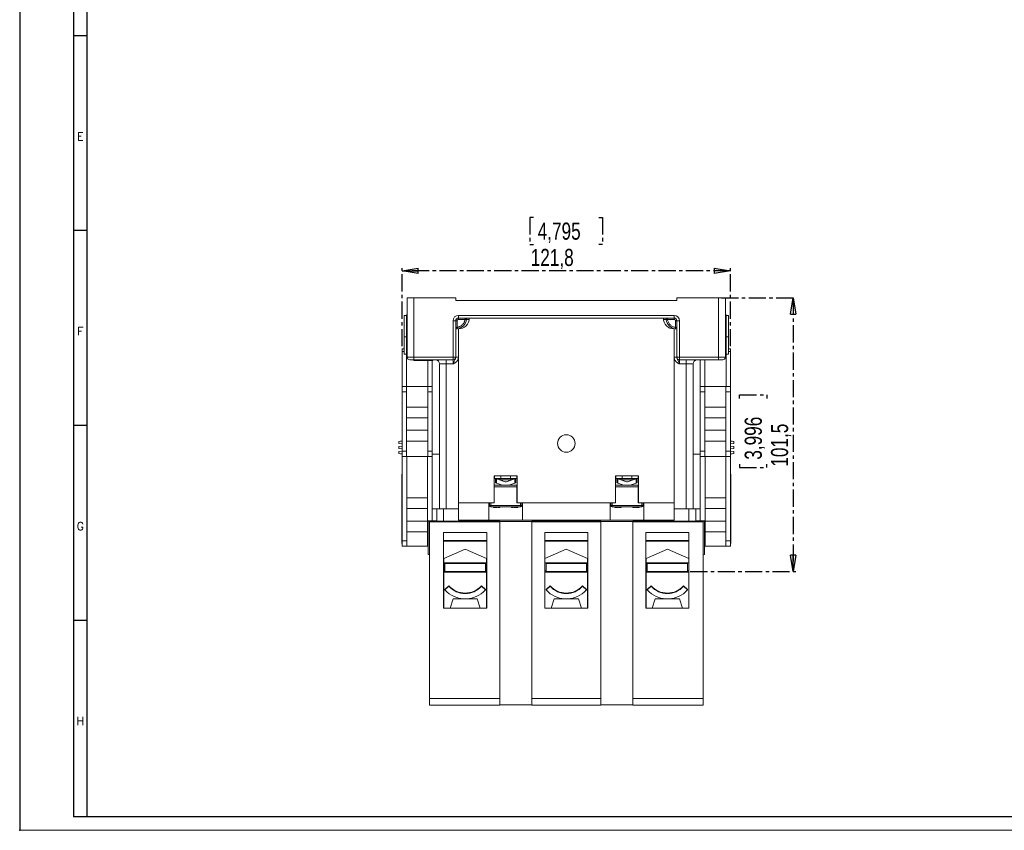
# Model space of a CAD drawing. Header units: millimetres. Extents: x 0 to 841, y 0 to 594.
# Tile 1 of 11: x 0 to 365, y 0 to 301. Entities that reach past the tile are written whole.
import ezdxf

# ---------------------------------------------------------------- set-up
doc = ezdxf.new("R2010")
doc.units = ezdxf.units.MM
doc.header["$PDSIZE"] = -1
doc.linetypes.add('CENTER', pattern=[10.16, 6.35, -1.27, 1.27, -1.27])
doc.layers.add('CENTRO', color=7, linetype='CENTER')
doc.layers.add('FORMATO', color=7, linetype='Continuous')
doc.styles.add('SLDTEXTSTYLE0', font='ROMANS')
doc.styles.add('SLDTEXTSTYLE3', font='TXT', dxfattribs={"width": 0.75})
doc.dimstyles.new('SLDDIMSTYLE0', dxfattribs={"dimtxt": 6.35, "dimasz": 6, "dimexe": 0, "dimexo": 0.0625, "dimgap": 1.5875, "dimtad": 1, "dimdec": 1, "dimrnd": 1e-09, "dimzin": 12, "dimdsep": 46, "dimtxsty": 'SLDTEXTSTYLE3', "dimblk1": 'CLOSED', "dimblk2": 'CLOSED', "dimsah": 1, "dimcen": 0.09, "dimadec": 0, "dimazin": 3, "dimtfac": 1, "dimtdec": 1, "dimtofl": 0, "dimtmove": 0, "dimatfit": 3, "dimldrblk": 'CLOSED', "dimfxl": 0, "dimfrac": 2, "dimtolj": 1, "dimtzin": 12, "dimarcsym": 0})

# ---------------------------------------------------------------- blocks, each defined once
blk = doc.blocks.new('_CLOSED')
at = {"color": 0, "linetype": 'ByBlock', "lineweight": -2}
for p, q in [((-1, 0.166667), (0, 0)), ((-1, 0.166667), (-1, -0.166667)), ((0, 0), (-1, -0.166667)), ((0, 0), (-1, 0))]:
    blk.add_line(p, q, dxfattribs=at)
blk = doc.blocks.new('_D_4')
at = {"layer": 'CENTRO'}
for p, q in [((190.49, 227.38), (189.2, 227.38)), ((189.2, 227.38), (189.2, 217.29)), ((214.82, 227.38), (216.1, 227.38)), ((216.1, 227.38), (216.1, 217.29)), ((189.2, 217.29), (190.49, 217.29)), ((216.1, 217.29), (214.82, 217.29)), ((141.81, 179.63), (141.81, 208.53)), ((263.61, 179.63), (263.61, 208.53)), ((263.61, 207.53), (141.81, 207.53))]:
    blk.add_line(p, q, dxfattribs=at)
at = {"layer": 'CENTRO', "xscale": 6, "yscale": 6, "rotation": 180.0000000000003}
blk.add_blockref('_CLOSED', (141.81, 207.53, -5.67), dxfattribs=at)
at = {"layer": 'CENTRO', "xscale": 6, "yscale": 6}
blk.add_blockref('_CLOSED', (263.61, 207.53, -5.67), dxfattribs=at)
at = {"layer": 'CENTRO', "char_height": 6.35, "attachment_point": 1, "style": 'SLDTEXTSTYLE3'}
for s, insert in [('4,795', (192.1, 225.47, -5.67)), ('121,8', (189.52, 215.72, -5.67))]:
    blk.add_mtext(s, dxfattribs=dict(at, insert=insert))
blk = doc.blocks.new('_D_5')
at = {"layer": 'CENTRO'}
for p, q in [((260.21, 197.53), (287.81, 197.53)), ((286.81, 197.53), (286.81, 96.03)), ((266.96, 160.21), (266.96, 161.5)), ((266.96, 161.5), (277.05, 161.5)), ((277.05, 161.5), (277.05, 160.21)), ((266.96, 135.89), (266.96, 134.6)), ((277.05, 134.6), (277.05, 135.89)), ((266.96, 134.6), (277.05, 134.6)), ((248.71, 96.03), (287.81, 96.03))]:
    blk.add_line(p, q, dxfattribs=at)
at = {"layer": 'CENTRO', "xscale": 6, "yscale": 6}
for p, rotation in [((286.81, 197.53, -5.67), 90.0000000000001), ((286.81, 96.03, -5.67), 270.0000000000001)]:
    blk.add_blockref('_CLOSED', p, dxfattribs=dict(at, rotation=rotation))
at = {"layer": 'CENTRO', "char_height": 6.35, "attachment_point": 1, "rotation": 90, "style": 'SLDTEXTSTYLE3'}
for s, insert in [('3,996', (268.87, 137.5, -5.67)), ('101,5', (278.62, 134.92, -5.67))]:
    blk.add_mtext(s, dxfattribs=dict(at, insert=insert))

msp = doc.modelspace()

# ---------------------------------------------------------------- linework, layer by layer
at = {"color": 7, "linetype": 'Continuous', "lineweight": 15}
for p, q in [((143.71, 175.53), (143.71, 197.53)), ((146.21, 197.53), (143.71, 197.53)), ((146.21, 175.53), (146.21, 197.53)), ((161.71, 197.53), (146.21, 197.53)), ((161.71, 196.53), (161.71, 197.53)), ((243.71, 196.53), (243.71, 197.53)), ((243.71, 197.53), (259.21, 197.53)), ((259.21, 197.53), (259.21, 175.53)), ((261.71, 197.53), (259.21, 197.53)), ((261.71, 197.53), (261.71, 175.53)), ((161.71, 196.53), (243.71, 196.53)), ((142.58, 190.98), (142.58, 183.1)), ((142.58, 190.98), (143.48, 190.98)), ((143.71, 191.23), (143.48, 191.23)), ((143.48, 191.23), (143.48, 184.03)), ((162.71, 191.03), (242.71, 191.03)), ((162.71, 191.03), (162.71, 190.03)), ((162.71, 190.03), (166.71, 190.03)), ((162.71, 189.53), (162.71, 190.03)), ((238.71, 190.03), (166.71, 190.03)), ((238.71, 190.03), (242.71, 190.03)), ((242.71, 191.03), (242.71, 190.03)), ((242.71, 190.03), (242.71, 189.53)), ((261.71, 191.23), (261.94, 191.23)), ((261.94, 191.23), (261.94, 184.03)), ((262.84, 190.98), (261.94, 190.98)), ((262.84, 183.1), (262.84, 190.98)), ((160.71, 175.53), (160.71, 189.03)), ((160.71, 189.03), (161.71, 189.03)), ((161.71, 175.53), (161.71, 189.03)), ((161.71, 189.03), (162.21, 189.03)), ((162.21, 189.03), (162.21, 186.57)), ((165.17, 189.53), (162.71, 189.53)), ((242.71, 189.53), (240.24, 189.53)), ((243.21, 186.57), (243.21, 189.03)), ((243.21, 189.03), (243.71, 189.03)), ((243.71, 189.03), (244.71, 189.03)), ((243.71, 189.03), (243.71, 175.53)), ((244.71, 189.03), (244.71, 175.53)), ((143.48, 183.1), (142.58, 183.1)), ((142.58, 176.68), (142.58, 183.1)), ((143.48, 184.03), (143.71, 184.03)), ((143.48, 184.03), (143.48, 164.63)), ((162.71, 121.53), (162.71, 186.03)), ((162.74, 186.19), (162.74, 186.01)), ((242.71, 186.23), (242.71, 186.03)), ((242.71, 121.53), (242.71, 186.03)), ((261.94, 184.03), (261.71, 184.03)), ((261.94, 164.63), (261.94, 184.03)), ((262.84, 183.1), (261.94, 183.1)), ((262.84, 183.1), (262.84, 176.68)), ((142.58, 178.63), (141.81, 178.63)), ((141.81, 177.63), (141.81, 178.63)), ((141.81, 164.63), (141.81, 177.63)), ((142.58, 176.68), (143.48, 176.68)), ((143.71, 175.53), (146.21, 175.53)), ((146.21, 175.53), (160.71, 175.53)), ((146.21, 174.53), (146.21, 175.53)), ((160.71, 174.53), (160.71, 175.53)), ((160.71, 175.53), (161.71, 175.53)), ((161.71, 175.48), (161.71, 175.53)), ((161.74, 175.48), (161.71, 175.48)), ((243.71, 175.48), (243.67, 175.48)), ((243.71, 175.53), (244.71, 175.53)), ((243.71, 175.48), (243.71, 175.53)), ((244.71, 175.53), (259.21, 175.53)), ((244.71, 175.53), (244.71, 174.53)), ((259.21, 175.53), (261.71, 175.53)), ((259.21, 175.53), (259.21, 174.53)), ((261.94, 176.68), (262.84, 176.68)), ((262.84, 178.63), (263.61, 178.63)), ((263.61, 178.63), (263.61, 177.63)), ((263.61, 177.63), (263.61, 164.63)), ((144.71, 174.53), (146.21, 174.53)), ((146.21, 174.53), (160.71, 174.53)), ((146.22, 174.33), (146.22, 174.53)), ((146.22, 174.33), (149.71, 174.33)), ((149.71, 174.33), (149.71, 174.53)), ((149.71, 174.33), (153.19, 174.33)), ((151.34, 174.33), (151.34, 164.63)), ((153.01, 174.33), (153.01, 164.63)), ((153.19, 174.33), (153.19, 174.53)), ((158.21, 173.03), (155.71, 173.03)), ((155.71, 119.23), (155.71, 173.03)), ((158.21, 174.53), (158.21, 173.03)), ((160.71, 173.03), (158.21, 173.03)), ((160.71, 174.53), (160.71, 173.03)), ((244.71, 174.53), (259.21, 174.53)), ((244.71, 173.03), (244.71, 174.53)), ((247.21, 173.03), (244.71, 173.03)), ((247.21, 174.53), (247.21, 173.03)), ((249.71, 173.03), (247.21, 173.03)), ((249.71, 173.03), (249.71, 119.23)), ((252.41, 174.53), (252.41, 164.63)), ((254.08, 164.63), (254.08, 174.53)), ((259.21, 174.53), (260.71, 174.53)), ((141.81, 164.63), (143.51, 164.63)), ((141.81, 162.63), (141.81, 164.63)), ((143.51, 164.63), (143.51, 162.63)), ((151.31, 164.63), (143.51, 164.63)), ((151.31, 164.63), (153.01, 164.63)), ((151.31, 162.63), (151.31, 164.63)), ((153.01, 164.63), (153.01, 162.63)), ((252.41, 164.63), (254.11, 164.63)), ((252.41, 162.63), (252.41, 164.63)), ((254.11, 164.63), (254.11, 162.63)), ((254.11, 164.63), (261.91, 164.63)), ((261.91, 162.63), (261.91, 164.63)), ((261.91, 164.63), (263.61, 164.63)), ((263.61, 164.63), (263.61, 162.63)), ((143.51, 162.63), (141.81, 162.63)), ((141.81, 140.63), (141.81, 162.63)), ((143.51, 162.63), (143.51, 140.63)), ((153.01, 162.63), (151.31, 162.63)), ((151.31, 140.63), (151.31, 162.63)), ((153.01, 140.63), (153.01, 162.63)), ((254.11, 162.63), (252.41, 162.63)), ((252.41, 140.63), (252.41, 162.63)), ((254.11, 140.63), (254.11, 162.63)), ((263.61, 162.63), (261.91, 162.63)), ((261.91, 162.63), (261.91, 140.63)), ((263.61, 140.63), (263.61, 162.63)), ((143.51, 157.03), (151.31, 157.03)), ((254.11, 157.03), (261.91, 157.03)), ((151.31, 153.03), (143.51, 153.03)), ((261.91, 153.03), (254.11, 153.03)), ((143.51, 148.43), (151.31, 148.43)), ((254.11, 148.43), (261.91, 148.43)), ((141.81, 144.46), (140.61, 144.31)), ((140.61, 144.29), (141.81, 144.41)), ((140.61, 144.29), (140.61, 144.31)), ((140.61, 144.29), (140.61, 143.56)), ((140.61, 143.56), (141.81, 143.41)), ((140.61, 142.36), (141.81, 142.51)), ((151.31, 144.43), (143.51, 144.43)), ((261.91, 144.43), (254.11, 144.43)), ((264.81, 144.31), (263.61, 144.46)), ((264.81, 144.29), (263.61, 144.41)), ((264.81, 143.56), (263.61, 143.41)), ((264.81, 142.36), (263.61, 142.51)), ((264.81, 144.29), (264.81, 144.31)), ((264.81, 143.56), (264.81, 144.29)), ((140.61, 142.36), (140.61, 141.7)), ((140.61, 141.7), (141.81, 141.55)), ((140.61, 140.51), (141.81, 140.65)), ((140.61, 140.51), (140.61, 139.77)), ((140.61, 139.77), (141.81, 139.65)), ((140.61, 139.75), (140.61, 139.77)), ((140.61, 139.75), (141.81, 139.6)), ((141.81, 140.63), (143.51, 140.63)), ((141.81, 138.63), (141.81, 140.63)), ((143.51, 140.63), (143.51, 138.63)), ((151.31, 140.63), (153.01, 140.63)), ((151.31, 138.63), (151.31, 140.63)), ((153.01, 140.63), (153.01, 138.63)), ((153.01, 139.53), (155.71, 139.53)), ((252.41, 139.53), (249.71, 139.53)), ((252.41, 140.63), (254.11, 140.63)), ((252.41, 138.63), (252.41, 140.63)), ((254.11, 140.63), (254.11, 138.63)), ((261.91, 140.63), (263.61, 140.63)), ((261.91, 138.63), (261.91, 140.63)), ((264.81, 141.7), (263.61, 141.55)), ((264.81, 140.51), (263.61, 140.65)), ((263.61, 140.63), (263.61, 138.63)), ((264.81, 139.77), (263.61, 139.65)), ((263.61, 139.6), (264.81, 139.75)), ((264.81, 141.7), (264.81, 142.36)), ((264.81, 139.77), (264.81, 140.51)), ((264.81, 139.75), (264.81, 139.77)), ((143.51, 138.63), (141.81, 138.63)), ((141.81, 107.43), (141.81, 138.63)), ((143.51, 138.63), (151.31, 138.63)), ((143.56, 138.63), (143.56, 107.43)), ((151.26, 107.43), (151.26, 138.63)), ((153.01, 138.63), (151.31, 138.63)), ((153.01, 138.63), (153.01, 119.23)), ((254.11, 138.63), (252.41, 138.63)), ((252.41, 138.63), (252.41, 119.23)), ((261.91, 138.63), (254.11, 138.63)), ((254.16, 107.43), (254.16, 138.63)), ((261.86, 138.63), (261.86, 107.43)), ((263.61, 138.63), (261.91, 138.63)), ((263.61, 107.43), (263.61, 138.63)), ((141.71, 131.18), (141.71, 132.18)), ((141.71, 132.18), (141.81, 132.18)), ((175.96, 131.53), (184.46, 131.53)), ((175.96, 121.53), (175.96, 131.53)), ((176.06, 131.53), (176.06, 130.53)), ((178.46, 131.53), (178.46, 130.53)), ((181.96, 131.53), (181.96, 130.53)), ((184.36, 131.53), (184.36, 130.53)), ((184.46, 131.53), (184.46, 121.53)), ((220.96, 131.53), (229.46, 131.53)), ((220.96, 121.53), (220.96, 131.53)), ((221.06, 131.53), (221.06, 130.53)), ((223.46, 131.53), (223.46, 130.53)), ((226.96, 131.53), (226.96, 130.53)), ((229.36, 131.53), (229.36, 130.53)), ((229.46, 131.53), (229.46, 121.53)), ((263.71, 132.18), (263.61, 132.18)), ((263.71, 132.18), (263.71, 131.18)), ((141.71, 131.18), (141.81, 131.18)), ((141.71, 107.43), (141.71, 131.18)), ((176.01, 128.03), (175.96, 127.98)), ((176.01, 127.43), (176.01, 128.03)), ((176.01, 128.03), (184.41, 128.03)), ((176.06, 130.53), (178.46, 130.53)), ((176.41, 130.53), (176.41, 128.92)), ((176.83, 130.38), (176.41, 130.53)), ((176.83, 128.78), (176.41, 128.92)), ((180.05, 129.28), (176.83, 130.38)), ((176.83, 130.38), (176.83, 128.78)), ((179, 128.03), (176.83, 128.78)), ((178.87, 130), (177.45, 130.49)), ((178.46, 130.53), (178.46, 130.14)), ((178.91, 130.53), (178.46, 130.53)), ((178.46, 130.53), (178.91, 130.53)), ((178.71, 128.13), (178.71, 128.03)), ((178.77, 129.72), (178.87, 130)), ((178.91, 130.53), (178.91, 130.53)), ((178.91, 130.53), (181.51, 130.53)), ((178.91, 129.98), (181.5, 129.98)), ((183.58, 130.38), (180.36, 129.28)), ((181.41, 128.03), (183.58, 128.78)), ((181.51, 130.53), (181.96, 130.53)), ((181.51, 130.53), (181.51, 130.53)), ((181.51, 130.53), (181.96, 130.53)), ((182.97, 130.49), (181.55, 130)), ((181.64, 129.72), (181.55, 130)), ((181.71, 128.03), (181.71, 128.13)), ((181.96, 130.14), (181.96, 130.53)), ((181.96, 130.53), (184.36, 130.53)), ((183.58, 130.38), (184.01, 130.53)), ((183.58, 128.78), (183.58, 130.38)), ((183.58, 128.78), (184.01, 128.92)), ((184.01, 128.92), (184.01, 130.53)), ((184.41, 128.03), (184.41, 127.43)), ((184.41, 128.03), (184.46, 127.98)), ((221.01, 128.03), (220.96, 127.98)), ((221.01, 127.43), (221.01, 128.03)), ((221.01, 128.03), (229.41, 128.03)), ((221.06, 130.53), (223.46, 130.53)), ((221.41, 130.53), (221.41, 128.92)), ((221.83, 130.38), (221.41, 130.53)), ((221.83, 128.78), (221.41, 128.92)), ((221.83, 130.38), (221.83, 128.78)), ((225.05, 129.28), (221.83, 130.38)), ((221.83, 128.78), (224, 128.03)), ((223.87, 130), (222.45, 130.49)), ((223.46, 130.53), (223.46, 130.14)), ((223.91, 130.53), (223.46, 130.53)), ((223.46, 130.53), (223.91, 130.53)), ((223.71, 128.13), (223.71, 128.03)), ((223.77, 129.72), (223.87, 130)), ((223.91, 130.53), (223.91, 130.53)), ((223.91, 130.53), (226.51, 130.53)), ((223.91, 129.98), (226.5, 129.98)), ((228.58, 130.38), (225.36, 129.28)), ((228.58, 128.78), (226.41, 128.03)), ((226.51, 130.53), (226.96, 130.53)), ((226.51, 130.53), (226.51, 130.53)), ((226.51, 130.53), (226.96, 130.53)), ((227.97, 130.49), (226.55, 130)), ((226.64, 129.72), (226.55, 130)), ((226.71, 128.03), (226.71, 128.13)), ((226.96, 130.14), (226.96, 130.53)), ((226.96, 130.53), (229.36, 130.53)), ((228.58, 130.38), (229, 130.53)), ((228.58, 128.78), (228.58, 130.38)), ((228.58, 128.78), (229.01, 128.92)), ((229.01, 128.92), (229.01, 130.53)), ((229.41, 128.03), (229.41, 127.43)), ((229.41, 128.03), (229.46, 127.98)), ((263.71, 131.18), (263.61, 131.18)), ((263.71, 131.18), (263.71, 107.43)), ((176.01, 127.43), (176.01, 121.53)), ((184.41, 127.43), (176.01, 127.43)), ((184.41, 121.53), (184.41, 127.43)), ((229.41, 127.43), (221.01, 127.43)), ((221.01, 127.43), (221.01, 121.53)), ((229.41, 121.53), (229.41, 127.43)), ((143.56, 123.4), (151.26, 123.4)), ((162.71, 121.53), (173.96, 121.53)), ((162.71, 115.03), (162.71, 121.53)), ((173.96, 121.53), (175.96, 121.53)), ((173.96, 121.53), (173.96, 115.03)), ((174.21, 120.53), (174.21, 121.53)), ((174.71, 120.53), (174.21, 120.53)), ((174.71, 121.53), (174.71, 120.53)), ((176.01, 121.53), (174.71, 121.53)), ((185.71, 120.53), (174.71, 120.53)), ((174.71, 120.53), (174.71, 120.03)), ((185.71, 121.53), (184.41, 121.53)), ((184.46, 121.53), (186.46, 121.53)), ((185.71, 120.53), (185.71, 121.53)), ((185.71, 120.03), (185.71, 120.53)), ((186.21, 120.53), (185.71, 120.53)), ((186.21, 121.53), (186.21, 120.53)), ((186.46, 121.53), (218.96, 121.53)), ((186.46, 115.03), (186.46, 121.53)), ((218.96, 121.53), (220.96, 121.53)), ((218.96, 121.53), (218.96, 115.03)), ((219.21, 120.53), (219.21, 121.53)), ((219.71, 120.53), (219.21, 120.53)), ((219.71, 121.53), (219.71, 120.53)), ((221.01, 121.53), (219.71, 121.53)), ((230.71, 120.53), (219.71, 120.53)), ((219.71, 120.53), (219.71, 120.03)), ((230.71, 121.53), (229.41, 121.53)), ((229.46, 121.53), (231.46, 121.53)), ((230.71, 120.53), (230.71, 121.53)), ((231.21, 120.53), (230.71, 120.53)), ((230.71, 120.03), (230.71, 120.53)), ((231.21, 121.53), (231.21, 120.53)), ((231.46, 121.53), (242.71, 121.53)), ((231.46, 115.03), (231.46, 121.53)), ((242.71, 121.53), (242.71, 115.03)), ((254.16, 123.4), (261.86, 123.4)), ((151.26, 119.4), (143.56, 119.4)), ((153.01, 114.78), (153.01, 119.23)), ((154.71, 119.23), (153.01, 119.23)), ((154.71, 119.23), (154.71, 114.68)), ((157.21, 119.23), (154.71, 119.23)), ((162.71, 119.23), (157.21, 119.23)), ((174.71, 120.03), (176.23, 120.03)), ((175.71, 120.03), (175.71, 119.73)), ((175.71, 119.73), (176.23, 119.73)), ((176.23, 120.03), (176.49, 120.03)), ((176.23, 119.73), (176.23, 120.03)), ((176.23, 119.73), (176.49, 119.73)), ((176.49, 120.03), (177.77, 120.03)), ((176.49, 120.03), (176.49, 119.73)), ((176.49, 119.73), (177.01, 119.73)), ((177.01, 120.03), (177.01, 119.73)), ((177.36, 120.03), (177.36, 119.73)), ((177.77, 119.73), (177.36, 119.73)), ((177.77, 120.03), (178.02, 120.03)), ((177.77, 119.73), (177.77, 120.03)), ((177.77, 119.73), (178.02, 119.73)), ((182.4, 120.03), (178.02, 120.03)), ((178.02, 120.03), (178.02, 119.73)), ((182.4, 120.03), (182.65, 120.03)), ((182.4, 119.73), (182.4, 120.03)), ((182.4, 119.73), (182.65, 119.73)), ((183.41, 120.03), (182.65, 120.03)), ((182.65, 120.03), (182.65, 119.73)), ((182.65, 119.73), (182.88, 119.73)), ((182.88, 120.03), (182.88, 119.73)), ((182.88, 119.73), (183.06, 119.73)), ((183.06, 120.03), (183.06, 119.73)), ((183.41, 120.03), (183.66, 120.03)), ((183.41, 119.73), (183.41, 120.03)), ((183.41, 119.73), (183.66, 119.73)), ((183.66, 120.03), (184.45, 120.03)), ((183.66, 119.73), (183.66, 120.03)), ((183.82, 119.73), (183.66, 119.73)), ((183.82, 120.03), (183.82, 119.73)), ((184.29, 119.73), (183.82, 119.73)), ((184.29, 120.03), (184.29, 119.73)), ((184.45, 119.73), (184.29, 119.73)), ((184.45, 120.03), (184.71, 120.03)), ((184.45, 120.03), (184.45, 119.73)), ((184.45, 119.73), (184.71, 119.73)), ((185.71, 120.03), (184.71, 120.03)), ((184.71, 120.03), (184.71, 119.73)), ((219.71, 120.03), (221.23, 120.03)), ((220.71, 120.03), (220.71, 119.73)), ((220.71, 119.73), (221.23, 119.73)), ((221.23, 120.03), (221.49, 120.03)), ((221.23, 119.73), (221.23, 120.03)), ((221.23, 119.73), (221.49, 119.73)), ((221.49, 120.03), (222.77, 120.03)), ((221.49, 120.03), (221.49, 119.73)), ((221.49, 119.73), (222.01, 119.73)), ((222.01, 120.03), (222.01, 119.73)), ((222.36, 120.03), (222.36, 119.73)), ((222.77, 119.73), (222.36, 119.73)), ((222.77, 120.03), (223.02, 120.03)), ((222.77, 119.73), (222.77, 120.03)), ((222.77, 119.73), (223.02, 119.73)), ((227.4, 120.03), (223.02, 120.03)), ((223.02, 120.03), (223.02, 119.73)), ((227.4, 120.03), (227.65, 120.03)), ((227.4, 119.73), (227.4, 120.03)), ((227.4, 119.73), (227.65, 119.73)), ((228.41, 120.03), (227.65, 120.03)), ((227.65, 120.03), (227.65, 119.73)), ((227.65, 119.73), (227.88, 119.73)), ((227.88, 120.03), (227.88, 119.73)), ((227.88, 119.73), (228.06, 119.73)), ((228.06, 120.03), (228.06, 119.73)), ((228.41, 120.03), (228.66, 120.03)), ((228.41, 119.73), (228.41, 120.03)), ((228.41, 119.73), (228.66, 119.73)), ((228.66, 120.03), (229.45, 120.03)), ((228.66, 119.73), (228.66, 120.03)), ((228.82, 119.73), (228.66, 119.73)), ((228.82, 120.03), (228.82, 119.73)), ((229.29, 119.73), (228.82, 119.73)), ((229.29, 120.03), (229.29, 119.73)), ((229.45, 119.73), (229.29, 119.73)), ((229.45, 120.03), (229.71, 120.03)), ((229.45, 120.03), (229.45, 119.73)), ((229.45, 119.73), (229.71, 119.73)), ((230.71, 120.03), (229.71, 120.03)), ((229.71, 120.03), (229.71, 119.73)), ((248.21, 119.23), (242.71, 119.23)), ((250.71, 119.23), (248.21, 119.23)), ((250.71, 119.23), (250.71, 114.68)), ((252.41, 119.23), (250.71, 119.23)), ((252.41, 114.78), (252.41, 119.23)), ((261.86, 119.4), (254.16, 119.4)), ((143.56, 114.7), (151.26, 114.7)), ((151.51, 114.78), (151.51, 114.7)), ((151.51, 114.78), (154.51, 114.78)), ((151.51, 114.7), (152.01, 114.65)), ((151.51, 102.3), (151.51, 114.7)), ((152.01, 114.44), (152.01, 114.65)), ((178.01, 114.44), (152.01, 114.44)), ((152.01, 114.44), (152.01, 48.94)), ((154.51, 114.77), (153.51, 114.77)), ((153.51, 114.77), (153.51, 114.68)), ((178.01, 114.68), (153.51, 114.68)), ((176.91, 114.67), (153.51, 114.67)), ((153.51, 114.67), (153.51, 114.45)), ((153.51, 114.45), (153.51, 114.67)), ((153.51, 114.45), (176.91, 114.45)), ((154.51, 114.78), (154.51, 114.77)), ((154.51, 114.77), (154.51, 114.68)), ((173.96, 115.03), (162.71, 115.03)), ((186.46, 115.03), (173.96, 115.03)), ((176.9, 114.45), (176.91, 114.67)), ((176.91, 114.45), (176.91, 114.67)), ((178.01, 114.68), (178.01, 114.57)), ((178.01, 114.57), (189.91, 114.57)), ((189.91, 114.55), (178.01, 114.55)), ((178.01, 114.55), (178.01, 114.44)), ((178.01, 48.94), (178.01, 114.44)), ((218.96, 115.03), (186.46, 115.03)), ((189.91, 114.57), (189.91, 114.68)), ((215.51, 114.68), (189.91, 114.68)), ((189.91, 114.44), (189.91, 114.55)), ((215.51, 114.44), (189.91, 114.44)), ((189.91, 48.94), (189.91, 114.44)), ((214.41, 114.67), (191.01, 114.67)), ((191.01, 114.67), (191.01, 114.45)), ((191.01, 114.45), (191.01, 114.67)), ((191.01, 114.45), (214.41, 114.45)), ((214.4, 114.45), (214.41, 114.67)), ((214.41, 114.45), (214.41, 114.67)), ((215.51, 114.68), (215.51, 114.57)), ((215.51, 114.57), (227.41, 114.57)), ((227.41, 114.55), (215.51, 114.55)), ((215.51, 114.55), (215.51, 114.44)), ((215.51, 48.94), (215.51, 114.44)), ((231.46, 115.03), (218.96, 115.03)), ((227.41, 114.57), (227.41, 114.68)), ((251.91, 114.68), (227.41, 114.68)), ((227.41, 114.44), (227.41, 114.55)), ((253.41, 114.44), (227.41, 114.44)), ((227.41, 48.94), (227.41, 114.44)), ((251.91, 114.67), (228.51, 114.67)), ((228.51, 114.67), (228.51, 114.45)), ((228.51, 114.45), (228.51, 114.67)), ((228.51, 114.45), (251.91, 114.45)), ((242.71, 115.03), (231.46, 115.03)), ((250.91, 114.77), (250.91, 114.78)), ((250.91, 114.78), (253.91, 114.78)), ((250.91, 114.77), (251.91, 114.77)), ((250.91, 114.68), (250.91, 114.77)), ((251.9, 114.45), (251.91, 114.67)), ((251.91, 114.77), (251.91, 114.68)), ((251.91, 114.45), (251.91, 114.67)), ((253.41, 114.65), (253.91, 114.7)), ((253.41, 114.44), (253.41, 114.65)), ((253.41, 48.94), (253.41, 114.44)), ((253.91, 114.78), (253.91, 114.7)), ((253.91, 114.7), (253.91, 102.3)), ((254.16, 114.7), (261.86, 114.7)), ((151.26, 110.7), (143.56, 110.7)), ((173.21, 110.44), (157.21, 110.44)), ((157.21, 110.44), (157.21, 82.44)), ((173.21, 82.44), (173.21, 110.44)), ((210.71, 110.44), (194.71, 110.44)), ((194.71, 110.44), (194.71, 82.44)), ((210.71, 82.44), (210.71, 110.44)), ((248.21, 110.44), (232.21, 110.44)), ((232.21, 110.44), (232.21, 82.44)), ((248.21, 82.44), (248.21, 110.44)), ((261.86, 110.7), (254.16, 110.7)), ((141.71, 107.43), (141.81, 107.43)), ((141.71, 106.43), (141.71, 107.43)), ((141.71, 106.43), (141.81, 106.43)), ((141.81, 107.43), (143.56, 107.43)), ((141.81, 105.43), (141.81, 107.43)), ((143.56, 107.43), (143.56, 105.43)), ((151.26, 107.43), (151.51, 107.43)), ((151.26, 105.43), (151.26, 107.43)), ((173.21, 107.52), (157.21, 107.52)), ((173.21, 107.3), (157.21, 107.3)), ((210.71, 107.52), (194.71, 107.52)), ((210.71, 107.3), (194.71, 107.3)), ((248.21, 107.52), (232.21, 107.52)), ((248.21, 107.3), (232.21, 107.3)), ((253.91, 107.43), (254.16, 107.43)), ((254.16, 107.43), (254.16, 105.43)), ((261.86, 107.43), (263.61, 107.43)), ((261.86, 105.43), (261.86, 107.43)), ((263.61, 107.43), (263.61, 105.43)), ((263.71, 107.43), (263.61, 107.43)), ((263.71, 106.43), (263.61, 106.43)), ((263.71, 107.43), (263.71, 106.43)), ((143.56, 105.43), (141.81, 105.43)), ((143.56, 105.43), (151.26, 105.43)), ((151.51, 105.43), (151.26, 105.43)), ((152.01, 102.25), (151.51, 102.3)), ((165.21, 104.3), (157.31, 100.81)), ((173.11, 100.81), (165.21, 104.3)), ((202.71, 104.3), (194.81, 100.81)), ((210.61, 100.81), (202.71, 104.3)), ((240.21, 104.3), (232.31, 100.81)), ((248.11, 100.81), (240.21, 104.3)), ((253.91, 102.3), (253.41, 102.25)), ((254.16, 105.43), (253.91, 105.43)), ((261.86, 105.43), (254.16, 105.43)), ((263.61, 105.43), (261.86, 105.43)), ((157.31, 100.81), (157.31, 82.71)), ((173.11, 99.28), (157.31, 99.28)), ((157.71, 99.03), (157.71, 96.03)), ((157.71, 99.03), (172.71, 99.03)), ((172.71, 99.03), (172.71, 96.03)), ((172.71, 99.03), (173, 99.03)), ((173, 99.03), (173.11, 99.03)), ((173.11, 82.71), (173.11, 100.81)), ((194.81, 100.81), (194.81, 82.71)), ((210.61, 99.28), (194.81, 99.28)), ((195.21, 99.03), (195.21, 96.03)), ((195.21, 99.03), (210.21, 99.03)), ((210.21, 99.03), (210.21, 96.03)), ((210.61, 82.71), (210.61, 100.81)), ((232.31, 100.81), (232.31, 82.71)), ((248.11, 99.28), (232.31, 99.28)), ((232.31, 99.03), (232.41, 99.03)), ((232.71, 99.03), (232.41, 99.03)), ((232.71, 96.03), (232.71, 99.03)), ((247.71, 99.03), (232.71, 99.03)), ((247.71, 96.03), (247.71, 99.03)), ((248.11, 82.71), (248.11, 100.81)), ((157.71, 96.23), (157.31, 96.23)), ((157.31, 95.78), (173.11, 95.78)), ((157.71, 96.03), (172.71, 96.03)), ((172.71, 96.03), (173, 96.03)), ((173.11, 96.23), (173, 96.23)), ((195.21, 96.23), (194.81, 96.23)), ((194.81, 95.78), (210.61, 95.78)), ((195.21, 96.03), (210.21, 96.03)), ((210.61, 96.23), (210.21, 96.23)), ((232.41, 96.23), (232.31, 96.23)), ((232.31, 95.78), (248.11, 95.78)), ((232.71, 96.03), (232.41, 96.03)), ((247.71, 96.03), (232.71, 96.03)), ((248.11, 96.23), (247.71, 96.23)), ((159.21, 90.72), (157.71, 89.39)), ((159.21, 90.52), (157.71, 89.2)), ((157.71, 89.39), (157.71, 89.2)), ((159.21, 90.72), (159.21, 90.52)), ((171.21, 90.72), (171.21, 90.52)), ((172.71, 89.39), (171.21, 90.72)), ((172.71, 89.2), (171.21, 90.52)), ((172.71, 89.39), (172.71, 89.2)), ((196.71, 90.72), (195.21, 89.39)), ((196.71, 90.52), (195.21, 89.2)), ((195.21, 89.39), (195.21, 89.2)), ((196.71, 90.72), (196.71, 90.52)), ((210.21, 89.39), (208.71, 90.72)), ((208.71, 90.72), (208.71, 90.52)), ((210.21, 89.2), (208.71, 90.52)), ((210.21, 89.39), (210.21, 89.2)), ((234.21, 90.72), (232.71, 89.39)), ((234.21, 90.52), (232.71, 89.2)), ((232.71, 89.39), (232.71, 89.2)), ((234.21, 90.72), (234.21, 90.52)), ((247.71, 89.39), (246.21, 90.72)), ((246.21, 90.72), (246.21, 90.52)), ((247.71, 89.2), (246.21, 90.52)), ((247.71, 89.39), (247.71, 89.2)), ((160.71, 85.91), (159.59, 82.45)), ((162.86, 85.95), (163.58, 85.95)), ((170.82, 82.45), (169.71, 85.91)), ((198.21, 85.91), (197.09, 82.45)), ((200.36, 85.95), (201.08, 85.95)), ((208.32, 82.45), (207.21, 85.91)), ((235.71, 85.91), (234.59, 82.45)), ((237.86, 85.95), (238.58, 85.95)), ((245.82, 82.45), (244.71, 85.91)), ((157.21, 82.45), (173.21, 82.45)), ((157.21, 82.44), (173.21, 82.44)), ((157.31, 82.92), (157.32, 82.45)), ((157.31, 82.71), (157.31, 82.45)), ((173.09, 82.45), (173.11, 82.92)), ((173.1, 82.45), (173.11, 82.71)), ((194.71, 82.45), (210.71, 82.45)), ((194.71, 82.44), (210.71, 82.44)), ((194.81, 82.92), (194.82, 82.45)), ((194.81, 82.71), (194.81, 82.45)), ((210.59, 82.45), (210.61, 82.92)), ((210.6, 82.45), (210.61, 82.71)), ((232.21, 82.45), (248.21, 82.45)), ((232.21, 82.44), (248.21, 82.44)), ((232.31, 82.92), (232.32, 82.45)), ((232.31, 82.71), (232.31, 82.45)), ((248.09, 82.45), (248.11, 82.92)), ((248.1, 82.45), (248.11, 82.71)), ((152.01, 48.94), (178.01, 48.94)), ((152.01, 46.47), (152.01, 48.94)), ((178.01, 48.94), (178.01, 46.47)), ((189.91, 48.94), (215.51, 48.94)), ((189.91, 46.47), (189.91, 48.94)), ((215.51, 48.94), (215.51, 46.47)), ((227.41, 48.94), (253.41, 48.94)), ((227.41, 46.47), (227.41, 48.94)), ((253.41, 48.94), (253.41, 46.47)), ((178.01, 46.47), (152.01, 46.47)), ((189.91, 46.56), (178.01, 46.56)), ((215.51, 46.47), (189.91, 46.47)), ((227.41, 46.56), (215.51, 46.56)), ((253.41, 46.47), (227.41, 46.47))]:
    msp.add_line(p, q, dxfattribs=at)
at = {"color": 8, "linetype": 'Continuous', "lineweight": 15}
for p, q in [((163.21, 186.06), (163.21, 186.41)), ((165.64, 189.52), (166.68, 189.53)), ((238.74, 189.53), (239.76, 189.52)), ((242.2, 186.41), (242.21, 186.06)), ((142.58, 177.63), (141.81, 177.63)), ((262.84, 177.63), (263.61, 177.63)), ((158.21, 119.23), (158.21, 173.03)), ((247.21, 119.23), (247.21, 173.03)), ((157.21, 119.23), (157.21, 114.68)), ((248.21, 119.23), (248.21, 114.68))]:
    msp.add_line(p, q, dxfattribs=at)
at = {"color": 7, "linetype": 'Continuous', "lineweight": 15, "flags": 128}
for points in [[(164.13, 85.87), (163.61, 85.88), (162.79, 85.88), (162.08, 85.88), (161.49, 85.89), (161.06, 85.9), (160.79, 85.9), (160.71, 85.91), (160.81, 85.92), (161.09, 85.93), (161.53, 85.94), (162.13, 85.94), (162.86, 85.95)], [(166.83, 85.95), (167.22, 85.95), (167.99, 85.94), (168.65, 85.94), (169.16, 85.93), (169.51, 85.92), (169.69, 85.92), (169.68, 85.91), (169.49, 85.9), (169.12, 85.89), (168.6, 85.89), (167.93, 85.88), (167.15, 85.88), (166.3, 85.87), (166.28, 85.87)], [(201.63, 85.87), (201.11, 85.88), (200.29, 85.88), (199.58, 85.88), (198.99, 85.89), (198.56, 85.9), (198.29, 85.9), (198.21, 85.91), (198.31, 85.92), (198.59, 85.93), (199.03, 85.94), (199.63, 85.94), (200.36, 85.95)], [(204.33, 85.95), (204.72, 85.95), (205.49, 85.94), (206.15, 85.94), (206.66, 85.93), (207.01, 85.92), (207.19, 85.92), (207.18, 85.91), (206.99, 85.9), (206.62, 85.89), (206.1, 85.89), (205.43, 85.88), (204.65, 85.88), (203.8, 85.87), (203.78, 85.87)], [(239.13, 85.87), (238.61, 85.88), (237.79, 85.88), (237.08, 85.88), (236.49, 85.89), (236.06, 85.9), (235.79, 85.9), (235.71, 85.91), (235.81, 85.92), (236.09, 85.93), (236.53, 85.94), (237.13, 85.94), (237.86, 85.95)], [(241.83, 85.95), (242.22, 85.95), (242.99, 85.94), (243.65, 85.94), (244.16, 85.93), (244.51, 85.92), (244.69, 85.92), (244.68, 85.91), (244.49, 85.9), (244.12, 85.89), (243.6, 85.89), (242.93, 85.88), (242.15, 85.88), (241.3, 85.87), (241.28, 85.87)]]:
    msp.add_lwpolyline(points, dxfattribs=at)
at = {"color": 7, "linetype": 'Continuous', "lineweight": 15}
msp.add_circle((202.71, 143.53), 3.25, dxfattribs=at)
for centre, radius, start, end in [((162.71, 189.03), 2, 90, 180), ((162.71, 189.03), 1, 90, 180), ((162.71, 190.03), 4, 270, 360), ((242.71, 190.03), 4, 180, 270), ((242.71, 189.03), 2, 360, 90), ((242.71, 189.03), 1, 0, 90), ((161.71, 190.03), 4, 278.2132, 351.7868), ((243.71, 190.03), 4, 188.2132, 261.7868), ((144.71, 175.53), 1, 180, 270), ((160.71, 175.53), 1, 270, 0), ((244.71, 175.53), 1, 180, 270), ((260.71, 175.53), 1, 270, 360), ((154.21, 173.03), 1.5, 360, 90), ((251.21, 173.03), 1.5, 90, 180), ((178.77, 129.72), 0.3, 341, 71), ((181.64, 129.72), 0.3, 109, 199), ((223.77, 129.72), 0.3, 341, 71), ((226.64, 129.72), 0.3, 109, 199), ((174.71, 120.53), 0.5, 180, 270), ((185.71, 120.53), 0.5, 270, 360), ((219.71, 120.53), 0.5, 180, 270), ((230.71, 120.53), 0.5, 270, 360), ((165.21, 95.82), 10, 221.4112, 318.5888), ((165.21, 96.01), 8, 221.4111, 318.5889), ((165.21, 95.82), 8, 221.4111, 318.5889), ((202.71, 95.82), 10, 221.4112, 318.5888), ((202.71, 96.01), 8, 221.4111, 318.5889), ((202.71, 95.82), 8, 221.4111, 318.5889), ((240.21, 95.82), 10, 221.4112, 318.5888), ((240.21, 96.01), 8, 221.4111, 318.5889), ((240.21, 95.82), 8, 221.4111, 318.5889)]:
    msp.add_arc(centre, radius, start, end, dxfattribs=at)
at = {"color": 8, "linetype": 'Continuous', "lineweight": 15}
for points, knots in [([(165.18, 189.99), (165.18, 189.99), (165.19, 189.97), (165.2, 189.91), (165.21, 189.8), (165.21, 189.72), (165.19, 189.63), (165.18, 189.56), (165.17, 189.53)], [0, 0, 0, 0, 0.000403, 0.338808, 0.515497, 0.670089, 0.835204, 1, 1, 1, 1]), ([(240.24, 189.53), (240.23, 189.56), (240.22, 189.63), (240.21, 189.72), (240.21, 189.8), (240.21, 189.91), (240.23, 189.97), (240.23, 189.99), (240.23, 189.99)], [0, 0, 0, 0, 0.164656, 0.329967, 0.484413, 0.661279, 0.999602, 1, 1, 1, 1]), ([(162.21, 186.57), (162.18, 186.56), (162.11, 186.54), (162.02, 186.53), (161.93, 186.53), (161.83, 186.54), (161.77, 186.55), (161.75, 186.56), (161.75, 186.56)], [0, 0, 0, 0, 0.164672, 0.329963, 0.48441, 0.661277, 0.999602, 1, 1, 1, 1]), ([(162.21, 186.57), (162.21, 186.57), (162.22, 186.48), (162.24, 186.31), (162.26, 186.17), (162.27, 186.12), (162.27, 186.11)], [0.000054, 0.000054, 0.000054, 0.000054, 0.011885, 0.527661, 1.043436, 1.178114, 1.178114, 1.178114, 1.178114]), ([(240.24, 189.53), (240.24, 189.53), (240.15, 189.52), (239.98, 189.49), (239.84, 189.47), (239.79, 189.47), (239.79, 189.47)], [0.000054, 0.000054, 0.000054, 0.000054, 0.011885, 0.527661, 1.043436, 1.178114, 1.178114, 1.178114, 1.178114]), ([(243.67, 186.56), (243.67, 186.56), (243.65, 186.55), (243.58, 186.54), (243.48, 186.53), (243.39, 186.53), (243.3, 186.54), (243.24, 186.56), (243.21, 186.57)], [0, 0, 0, 0, 0.000403, 0.338808, 0.515497, 0.670089, 0.835204, 1, 1, 1, 1]), ([(161.78, 175.48), (161.81, 175.48), (161.9, 175.48), (162.14, 175.48), (162.46, 175.48), (162.65, 175.48), (162.71, 175.48)], [0.392713, 0.392713, 0.392713, 0.392713, 0.576774, 0.9921, 1.407427, 1.570825, 1.570825, 1.570825, 1.570825]), ([(242.71, 175.48), (242.76, 175.48), (242.95, 175.48), (243.27, 175.48), (243.51, 175.48), (243.61, 175.48), (243.63, 175.48)], [0.392711, 0.392711, 0.392711, 0.392711, 0.556075, 0.971368, 1.38666, 1.57082, 1.57082, 1.57082, 1.57082]), ([(160.71, 173.03), (160.78, 173.26), (160.94, 173.72), (161.2, 174.29), (161.48, 174.72), (161.65, 175.05), (161.67, 175.21), (161.67, 175.24)], [0, 0, 0, 0, 0.273423, 0.547408, 0.821336, 0.958253, 1, 1, 1, 1]), ([(243.74, 175.24), (243.75, 175.2), (243.8, 174.82), (244.19, 174.38), (244.47, 173.72), (244.63, 173.26), (244.71, 173.03)], [0, 0, 0, 0, 0.048259, 0.451998, 0.726273, 1, 1, 1, 1])]:
    msp.add_open_spline(points, degree=3, knots=knots, dxfattribs=at)
at = {"color": 7, "linetype": 'Continuous', "lineweight": 15}
for points, knots in [([(165.44, 190.03), (165.42, 190.02), (165.34, 189.99), (165.25, 189.99), (165.18, 189.99)], [0, 0, 0, 0, 0.272759, 1, 1, 1, 1]), ([(165.51, 190.03), (165.51, 190.03), (165.48, 189.98), (165.44, 189.95), (165.39, 189.91)], [0, 0, 0, 0, 0.00931, 1, 1, 1, 1]), ([(165.56, 189.88), (165.58, 189.9), (165.63, 189.93), (165.67, 189.98), (165.69, 190.01), (165.7, 190.03), (165.7, 190.03)], [0, 0, 0, 0, 0.329186, 0.658272, 0.987515, 1, 1, 1, 1]), ([(165.63, 189.46), (165.64, 189.52), (165.66, 189.64), (165.67, 189.81), (165.67, 189.95), (165.67, 190.01), (165.67, 190.03)], [0, 0, 0, 0, 0.295629, 0.590223, 0.879842, 1, 1, 1, 1]), ([(165.67, 189.46), (165.67, 189.49), (165.68, 189.56), (165.69, 189.66), (165.7, 189.75), (165.7, 189.85), (165.71, 189.94), (165.71, 190), (165.71, 190.03)], [0, 0, 0, 0, 0.166673, 0.333377, 0.500072, 0.666703, 0.833319, 1, 1, 1, 1]), ([(239.72, 190.03), (239.72, 190.01), (239.74, 189.98), (239.79, 189.93), (239.83, 189.9), (239.85, 189.88)], [0, 0, 0, 0, 0.329273, 0.664587, 1, 1, 1, 1]), ([(239.72, 190.03), (239.72, 190.01), (239.73, 189.99), (239.74, 189.98), (239.74, 189.98)], [0, 0, 0, 0, 0.992819, 1, 1, 1, 1]), ([(239.75, 190.03), (239.75, 190.01), (239.74, 189.95), (239.75, 189.81), (239.76, 189.64), (239.78, 189.52), (239.79, 189.46)], [0, 0, 0, 0, 0.119517, 0.409273, 0.704206, 1, 1, 1, 1]), ([(162.71, 189.53), (162.69, 189.53), (162.64, 189.53), (162.58, 189.52), (162.51, 189.49), (162.43, 189.45), (162.35, 189.39), (162.29, 189.31), (162.24, 189.22), (162.21, 189.13), (162.21, 189.06), (162.21, 189.03)], [0, 0, 0, 0, 0.0801709, 0.1598011, 0.2401143, 0.3685935, 0.5000676, 0.6285481, 0.7600236, 0.8786295, 1, 1, 1, 1]), ([(162.21, 186.57), (162.27, 186.58), (162.39, 186.6), (162.57, 186.64), (162.78, 186.7), (163.02, 186.78), (163.36, 186.94), (163.76, 187.18), (164.19, 187.55), (164.56, 187.98), (164.8, 188.38), (164.96, 188.72), (165.05, 188.98), (165.12, 189.25), (165.16, 189.44), (165.17, 189.53)], [0, 0, 0, 0, 0.041709, 0.083358, 0.125066, 0.187529, 0.250115, 0.375062, 0.500009, 0.624956, 0.749904, 0.812366, 0.874952, 0.937415, 1, 1, 1, 1]), ([(165.67, 189.46), (165.67, 189.46), (165.61, 189.47), (165.43, 189.49), (165.3, 189.51), (165.17, 189.53)], [0, 0, 0, 0, 0.5, 0.5, 1, 1, 1, 1]), ([(239.79, 189.47), (239.76, 189.46), (239.75, 189.46), (239.75, 189.46), (239.75, 189.46)], [1.1781144, 1.1781144, 1.1781144, 1.1781144, 1.5592114, 1.5708012, 1.5708012, 1.5708012, 1.5708012]), ([(243.21, 186.57), (242.84, 186.62), (242.47, 186.73), (241.8, 187.07), (241.5, 187.29), (240.97, 187.82), (240.74, 188.13), (240.41, 188.8), (240.3, 189.16), (240.24, 189.53)], [0, 0, 0, 0, 0.25, 0.25, 0.5, 0.5, 0.75, 0.75, 1, 1, 1, 1]), ([(243.21, 189.03), (243.21, 189.05), (243.2, 189.1), (243.19, 189.16), (243.17, 189.23), (243.13, 189.31), (243.06, 189.39), (242.99, 189.45), (242.9, 189.5), (242.81, 189.53), (242.74, 189.53), (242.71, 189.53)], [0, 0, 0, 0, 0.0836038, 0.1665153, 0.2501191, 0.3736515, 0.5000794, 0.6236118, 0.7500397, 0.8735721, 1, 1, 1, 1]), ([(243.14, 186.07), (243.14, 186.07), (243.14, 186.07), (243.14, 186.12), (243.17, 186.31), (243.19, 186.48), (243.21, 186.57), (243.21, 186.57)], [0.000005, 0.000005, 0.000005, 0.000005, 0.011853, 0.527551, 1.043249, 1.558947, 1.57079, 1.57079, 1.57079, 1.57079]), ([(243.71, 186.23), (243.7, 186.23), (243.66, 186.26), (243.62, 186.3), (243.59, 186.35)], [0, 0, 0, 0, 0.009298, 1, 1, 1, 1]), ([(243.7, 186.3), (243.69, 186.32), (243.67, 186.4), (243.67, 186.49), (243.67, 186.56)], [0, 0, 0, 0, 0.272746, 1, 1, 1, 1]), ([(161.71, 186.04), (161.73, 186.05), (161.76, 186.07), (161.81, 186.11), (161.84, 186.16), (161.85, 186.18)], [0, 0, 0, 0, 0.32934, 0.664621, 1, 1, 1, 1]), ([(161.71, 186.07), (161.73, 186.07), (161.79, 186.07), (161.92, 186.07), (162.1, 186.08), (162.22, 186.1), (162.28, 186.11)], [0, 0, 0, 0, 0.119502, 0.409263, 0.704201, 1, 1, 1, 1]), ([(161.71, 186.04), (161.73, 186.05), (161.75, 186.05), (161.76, 186.07), (161.76, 186.07)], [0, 0, 0, 0, 0.992819, 1, 1, 1, 1]), ([(162.27, 186.11), (162.28, 186.09), (162.28, 186.07), (162.28, 186.07), (162.28, 186.07)], [1.1781144, 1.1781144, 1.1781144, 1.1781144, 1.5592114, 1.5708012, 1.5708012, 1.5708012, 1.5708012]), ([(162.28, 186.07), (162.28, 186.07), (162.28, 186.07), (162.28, 186.09), (162.27, 186.11)], [1.1781149, 1.1781149, 1.1781149, 1.1781149, 1.1897079, 1.570802, 1.570802, 1.570802, 1.570802]), ([(243.13, 186.11), (243.19, 186.1), (243.31, 186.08), (243.49, 186.07), (243.62, 186.07), (243.69, 186.07), (243.71, 186.07)], [0, 0, 0, 0, 0.29563, 0.590225, 0.879845, 1, 1, 1, 1]), ([(243.71, 186.03), (243.68, 186.03), (243.62, 186.03), (243.52, 186.04), (243.41, 186.04), (243.28, 186.05), (243.18, 186.07), (243.14, 186.07)], [0, 0, 0, 0, 0.166413, 0.332721, 0.500007, 0.748801, 1, 1, 1, 1]), ([(243.56, 186.18), (243.57, 186.16), (243.6, 186.11), (243.65, 186.07), (243.69, 186.04), (243.7, 186.04), (243.71, 186.04)], [0, 0, 0, 0, 0.329187, 0.658274, 0.987517, 1, 1, 1, 1]), ([(162.71, 175.48), (162.71, 175.43), (162.7, 175.34), (162.69, 175.2), (162.67, 175.06), (162.63, 174.93), (162.59, 174.79), (162.51, 174.58), (162.36, 174.29), (162.1, 173.96), (161.79, 173.67), (161.51, 173.47), (161.27, 173.33), (161.08, 173.22), (160.89, 173.12), (160.77, 173.06), (160.71, 173.03)], [0, 0, 0, 0, 0.041986, 0.083631, 0.125111, 0.1666, 0.208278, 0.250318, 0.373069, 0.500461, 0.620457, 0.750411, 0.807551, 0.875114, 0.939901, 1, 1, 1, 1]), ([(244.71, 173.03), (244.62, 173.08), (244.44, 173.16), (244.2, 173.29), (243.92, 173.46), (243.62, 173.67), (243.31, 173.96), (243.05, 174.29), (242.88, 174.62), (242.77, 174.93), (242.72, 175.2), (242.71, 175.39), (242.71, 175.48)], [0, 0, 0, 0, 0.089742, 0.172909, 0.249628, 0.379461, 0.499625, 0.626827, 0.749786, 0.833411, 0.916343, 1, 1, 1, 1]), ([(177.45, 130.49), (177.44, 130.49), (177.44, 130.49), (177.4, 130.49), (177.28, 130.5), (176.97, 130.5), (176.69, 130.5), (176.5, 130.5)], [0, 0, 0, 0, 0.038665, 0.089358, 0.183128, 0.469089, 1, 1, 1, 1]), ([(180.36, 129.28), (180.31, 129.26), (180.21, 129.24), (180.1, 129.26), (180.05, 129.28)], [0, 0, 0, 0, 0.508503, 1, 1, 1, 1]), ([(183.91, 130.5), (183.71, 130.5), (183.44, 130.5), (183.16, 130.5), (183.05, 130.49), (183, 130.49), (182.97, 130.49), (182.97, 130.49), (182.97, 130.49)], [0, 0, 0, 0, 0.583623, 0.77239, 0.851173, 0.93048, 0.970863, 1, 1, 1, 1]), ([(222.45, 130.49), (222.44, 130.49), (222.44, 130.49), (222.4, 130.49), (222.28, 130.5), (221.97, 130.5), (221.69, 130.5), (221.5, 130.5)], [0, 0, 0, 0, 0.038665, 0.089358, 0.183128, 0.469089, 1, 1, 1, 1]), ([(225.36, 129.28), (225.31, 129.26), (225.21, 129.24), (225.1, 129.26), (225.05, 129.28)], [0, 0, 0, 0, 0.5085031, 1, 1, 1, 1]), ([(228.91, 130.5), (228.71, 130.5), (228.44, 130.5), (228.16, 130.5), (228.05, 130.49), (228, 130.49), (227.97, 130.49), (227.97, 130.49), (227.97, 130.49)], [0, 0, 0, 0, 0.583623, 0.77239, 0.851173, 0.93048, 0.970863, 1, 1, 1, 1]), ([(165.21, 87.93), (165.42, 87.93), (165.85, 87.94), (166.43, 88.02), (166.88, 88.1), (167.14, 88.15), (167.18, 88.16), (167.01, 88.11), (166.64, 88.03), (166.11, 87.94), (165.48, 87.89), (164.82, 87.9), (164.21, 87.95), (163.7, 88.04), (163.36, 88.12), (163.22, 88.16), (163.31, 88.15), (163.6, 88.08), (164.06, 88), (164.63, 87.94), (165.03, 87.93), (165.21, 87.93)], [0, 0, 0, 0, 0.052621, 0.105207, 0.158721, 0.212973, 0.266178, 0.318173, 0.370683, 0.424609, 0.478688, 0.531446, 0.583478, 0.636406, 0.690556, 0.744364, 0.796709, 0.848786, 0.902165, 0.956423, 1, 1, 1, 1]), ([(202.71, 87.93), (202.92, 87.93), (203.35, 87.94), (203.93, 88.02), (204.38, 88.1), (204.64, 88.15), (204.68, 88.16), (204.51, 88.11), (204.14, 88.03), (203.61, 87.94), (202.98, 87.89), (202.32, 87.9), (201.71, 87.95), (201.2, 88.04), (200.86, 88.12), (200.72, 88.16), (200.81, 88.15), (201.1, 88.08), (201.56, 88), (202.13, 87.94), (202.53, 87.93), (202.71, 87.93)], [0, 0, 0, 0, 0.052621, 0.105207, 0.158721, 0.212973, 0.266178, 0.318173, 0.370683, 0.424609, 0.478688, 0.531446, 0.583478, 0.636406, 0.690556, 0.744364, 0.796709, 0.848786, 0.902165, 0.956423, 1, 1, 1, 1]), ([(240.21, 87.93), (240.42, 87.93), (240.85, 87.94), (241.43, 88.02), (241.88, 88.1), (242.14, 88.15), (242.18, 88.16), (242.01, 88.11), (241.64, 88.03), (241.11, 87.94), (240.48, 87.89), (239.82, 87.9), (239.21, 87.95), (238.7, 88.04), (238.36, 88.12), (238.22, 88.16), (238.31, 88.15), (238.6, 88.08), (239.06, 88), (239.63, 87.94), (240.03, 87.93), (240.21, 87.93)], [0, 0, 0, 0, 0.052621, 0.105207, 0.158721, 0.212973, 0.266178, 0.318173, 0.370683, 0.424609, 0.478688, 0.531446, 0.583478, 0.636406, 0.690556, 0.744364, 0.796709, 0.848786, 0.902165, 0.956423, 1, 1, 1, 1])]:
    msp.add_open_spline(points, degree=3, knots=knots, dxfattribs=at)
msp.add_open_spline([(239.75, 189.46), (239.75, 189.46), (239.76, 189.46), (239.79, 189.47)], degree=3, dxfattribs=at)
at = {"layer": 'FORMATO'}
for p, q in [((0, 594), (0, 0)), ((20, 584), (20, 5)), ((25, 5), (25, 584)), ((25, 294.8), (20, 294.8)), ((25, 222.5), (20, 222.5)), ((25, 150.2), (20, 150.2)), ((25, 77.9), (20, 77.9)), ((25, 5), (20, 5)), ((835.95, 5), (24.95, 5))]:
    msp.add_line(p, q, dxfattribs=at)
at = {"layer": 'FORMATO', "lineweight": 0}
msp.add_line((0, 0), (841, 0), dxfattribs=at)
at = {"layer": 'FORMATO', "color": 7}
msp.add_point((0, 0), dxfattribs=at)

# ---------------------------------------------------------------- texts
at = {"layer": 'FORMATO', "char_height": 3, "attachment_point": 2, "style": 'SLDTEXTSTYLE0'}
for s, insert in [('E', (22.51, 258.94)), ('F', (22.48, 186.64)), ('G', (22.5, 114.34)), ('H', (22.48, 42.04))]:
    msp.add_mtext(s, dxfattribs=dict(at, insert=insert))

# ---------------------------------------------------------------- dimensions: what is measured, and where the dimension line sits
at = {"layer": 'CENTRO'}
dim = msp.add_linear_dim(base=(141.81, 207.53), p1=(263.61, 178.63), p2=(141.81, 178.63), dimstyle='SLDDIMSTYLE0', dxfattribs=at)
dim.commit()
dim.dimension.update_dxf_attribs({"geometry": '_D_4', "text_midpoint": (202.65, 207.53), "dimtype": 160})
dim = msp.add_linear_dim(base=(286.81, 96.03), p1=(259.21, 197.53), p2=(247.71, 96.03), angle=90, dimstyle='SLDDIMSTYLE0', dxfattribs=at)
dim.commit()
dim.dimension.update_dxf_attribs({"geometry": '_D_5', "text_midpoint": (286.81, 148.05), "dimtype": 160})

doc.saveas('drawing.dxf')
